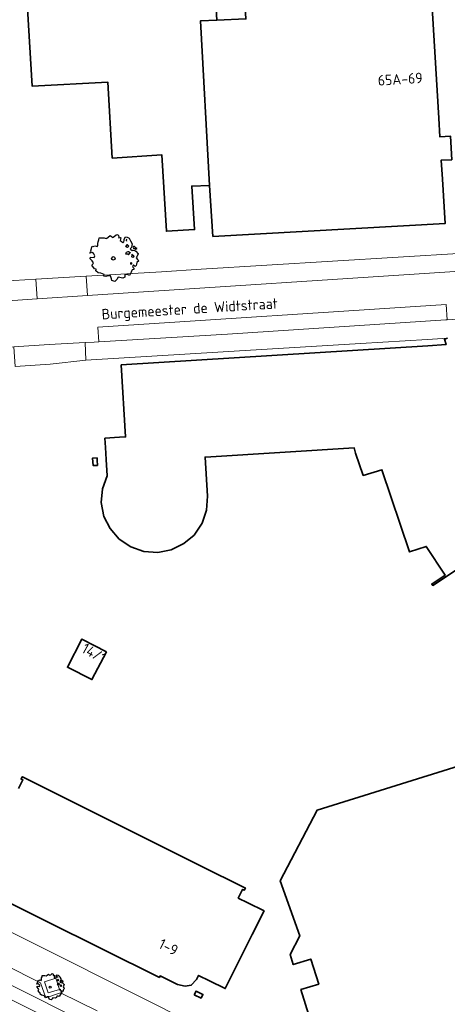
# Model space of a CAD drawing. Header units: metres. Extents: x 152391 to 157968, y 462336 to 467280.
# Tile 23 of 256: x 154680 to 154735, y 462821 to 462948. Entities that reach past the tile are written whole.
import ezdxf
from ezdxf.enums import TextEntityAlignment as Align

# ---------------------------------------------------------------- set-up
doc = ezdxf.new("R2010")
doc.units = ezdxf.units.M
doc.header["$LTSCALE"] = 0.75
doc.layers.get('0').update_dxf_attribs({"lineweight": 25})
for name, color, linetype, lineweight in [('B-GV-GR-BOOM-S', 252, 'Continuous', 25), ('B-WE-GR-GROENVOORZIENING-GV', 251, 'Continuous', 18), ('B-WE-OG-BEBOUWING-GV', 6, 'Continuous', 35), ('B-WE-OG-BEBOUWING-T18', 1, 'Continuous', 18), ('B-WE-OG-TOPOGRAFIE-T18', 1, 'Continuous', 18), ('B-WE-VH-VERHARDING_BETONSTRAATSTEEN-GV', 251, 'Continuous', 18), ('B-WE-VH-VERHARDING_TEGEL-GV', 251, 'Continuous', 18)]:
    doc.layers.add(name, color=color, linetype=linetype, lineweight=lineweight)
doc.styles.add('NLCS-ISO-M750-T18', font='NLCS-ISO.ttf', dxfattribs={"height": 1.35})

# ---------------------------------------------------------------- blocks, each defined once
blk = doc.blocks.new('SGR-BOOM_21_30')
at = {"linetype": 'Continuous'}
for p, q in [((-1.11, 1.19), (-1.05, 1.33)), ((-1.05, 1.33), (-1.02, 1.5)), ((-1.02, 1.5), (-0.67, 1.5)), ((-0.67, 1.5), (-0.52, 1.43)), ((-0.52, 1.43), (-0.47, 1.45)), ((-0.47, 1.45), (-0.37, 1.55)), ((-0.37, 1.55), (-0.23, 1.65)), ((-0.23, 1.65), (-0.13, 1.58)), ((-0.13, 1.58), (-0.06, 1.52)), ((-0.06, 1.52), (0.07, 1.58)), ((0.07, 1.58), (0.2, 1.71)), ((0.2, 1.71), (0.26, 1.73)), ((0.26, 1.73), (0.33, 1.7)), ((0.33, 1.7), (0.39, 1.65)), ((0.4, 1.53), (0.38, 1.5)), ((0.38, 1.5), (0.53, 1.52)), ((0.39, 1.65), (0.4, 1.53)), ((0.54, 1.48), (0.51, 1.29)), ((0.51, 1.29), (0.57, 1.24)), ((0.53, 1.52), (0.54, 1.48)), ((0.75, 1.2), (0.8, 1.29)), ((0.79, 1.4), (0.89, 1.56)), ((0.8, 1.29), (0.79, 1.4)), ((0.89, 1.56), (1.02, 1.53)), ((0.97, 1.37), (0.93, 1.33)), ((0.93, 1.33), (0.95, 1.25)), ((0.96, 1.27), (0.97, 1.37)), ((1.02, 1.53), (1.16, 1.45)), ((1.16, 1.45), (1.25, 1.27)), ((-1.7, 0.37), (-1.66, 0.48)), ((-1.49, 0.41), (-1.7, 0.37)), ((-1.68, -0.03), (-1.67, 0.09)), ((-1.67, 0.09), (-1.39, 0.07)), ((-1.66, 0.48), (-1.6, 0.53)), ((-1.63, 0.58), (-1.53, 0.87)), ((-1.6, 0.53), (-1.63, 0.58)), ((-1.53, 0.87), (-1.46, 0.86)), ((-1.42, 0.33), (-1.49, 0.41)), ((-1.46, 0.86), (-1.34, 0.91)), ((-1.33, 0.18), (-1.42, 0.33)), ((-1.39, 0.07), (-1.33, 0.18)), ((-1.34, 0.91), (-1.18, 0.86)), ((-1.18, 0.86), (-1.12, 0.92)), ((-1.13, 1.09), (-1.11, 1.19)), ((-1.12, 0.92), (-1.13, 1.09)), ((0.57, 1.24), (0.69, 1.15)), ((0.69, 1.15), (0.75, 1.2)), ((0.94, 0.91), (0.89, 0.87)), ((0.89, 0.87), (0.93, 0.83)), ((0.93, 0.41), (0.89, 0.33)), ((0.89, 0.33), (1.03, 0.32)), ((0.93, 0.83), (0.98, 0.84)), ((1.05, 0.46), (0.93, 0.41)), ((0.97, 0.97), (0.94, 0.91)), ((0.95, 1.25), (0.96, 1.24)), ((1.03, 0.97), (0.97, 0.97)), ((0.98, 0.84), (1.03, 0.78)), ((1.08, 0.94), (1.03, 0.97)), ((1.03, 0.78), (1.08, 0.84)), ((1.03, 0.32), (1.11, 0.25)), ((1.11, 0.46), (1.05, 0.46)), ((1.12, 0.87), (1.08, 0.94)), ((1.08, 0.84), (1.12, 0.87)), ((1.22, 0.4), (1.11, 0.46)), ((1.11, 0.25), (1.2, 0.37)), ((1.2, 0.37), (1.24, 0.41)), ((1.32, 0.79), (1.23, 0.69)), ((1.23, 0.69), (1.27, 0.63)), ((1.25, 1.27), (1.38, 1.06)), ((1.27, 0.63), (1.38, 0.56)), ((1.34, 0.18), (1.31, 0.1)), ((1.43, 0.05), (1.31, 0.1)), ((1.38, 1.06), (1.32, 0.79)), ((1.36, 0.3), (1.34, 0.23)), ((1.34, 0.23), (1.34, 0.18)), ((1.43, 0.23), (1.36, 0.3)), ((1.38, 0.56), (1.44, 0.6)), ((1.47, 0.2), (1.43, 0.23)), ((1.43, 0.05), (1.51, 0.14)), ((1.47, 0.86), (1.44, 0.81)), ((1.44, 0.81), (1.46, 0.74)), ((1.44, 0.6), (1.57, 0.56)), ((1.46, 0.74), (1.53, 0.69)), ((1.54, 0.86), (1.47, 0.86)), ((1.51, 0.14), (1.47, 0.2)), ((1.53, 0.73), (1.64, 0.68)), ((1.53, 0.69), (1.54, 0.73)), ((1.62, 0.76), (1.54, 0.86)), ((1.57, 0.56), (1.64, 0.51)), ((1.73, 0.71), (1.62, 0.76)), ((1.64, 0.68), (1.73, 0.71)), ((1.64, 0.51), (1.81, 0.32)), ((1.72, 0.1), (1.67, 0.04)), ((1.67, 0.04), (1.76, -0.09)), ((1.81, 0.32), (1.72, 0.1)), ((-1.54, -0.18), (-1.68, -0.03)), ((-1.55, -0.51), (-1.49, -0.42)), ((-1.35, -0.75), (-1.55, -0.51)), ((-1.44, -0.32), (-1.54, -0.18)), ((-1.49, -0.42), (-1.44, -0.32)), ((-1.25, -0.78), (-1.35, -0.75)), ((-1.27, -0.9), (-1.25, -0.78)), ((-1.11, -1.05), (-1.27, -0.9)), ((-0.91, -1.08), (-1.11, -1.05)), ((-0.67, -1.18), (-0.91, -1.08)), ((-0.68, -1.29), (-0.67, -1.18)), ((-0.4, -1.26), (-0.55, -1.33)), ((-0.19, -1.28), (-0.4, -1.26)), ((0.84, -1.16), (0.83, -1.36)), ((1.03, -1.18), (0.84, -1.16)), ((1.18, -1.24), (1.03, -1.18)), ((1.29, -1.01), (1.18, -1.24)), ((1.29, -0.29), (1.24, -0.36)), ((1.24, -0.36), (1.25, -0.42)), ((1.26, -0.42), (1.33, -0.41)), ((1.33, -0.34), (1.29, -0.29)), ((1.36, -0.88), (1.29, -1.01)), ((1.33, -0.41), (1.33, -0.34)), ((1.37, -0.83), (1.36, -0.88)), ((1.48, -0.8), (1.37, -0.83)), ((1.46, -0.47), (1.39, -0.59)), ((1.39, -0.59), (1.43, -0.64)), ((1.43, -0.64), (1.5, -0.7)), ((1.58, -0.59), (1.46, -0.47)), ((1.5, -0.7), (1.48, -0.8)), ((1.66, -0.52), (1.58, -0.59)), ((1.68, -0.42), (1.66, -0.52)), ((1.72, -0.31), (1.68, -0.42)), ((1.84, -0.18), (1.72, -0.31)), ((1.76, -0.09), (1.84, -0.18)), ((-0.55, -1.33), (-0.68, -1.29)), ((-0.16, -1.43), (-0.19, -1.28)), ((-0.13, -1.49), (-0.16, -1.43)), ((-0.1, -1.61), (-0.13, -1.49)), ((0.11, -1.67), (-0.1, -1.61)), ((0.25, -1.52), (0.11, -1.67)), ((0.36, -1.38), (0.25, -1.52)), ((0.68, -1.44), (0.36, -1.38)), ((0.83, -1.36), (0.68, -1.44))]:
    blk.add_line(p, q, dxfattribs=at)
blk.add_circle((0, 0), 0.126, dxfattribs=at)
blk = doc.blocks.new('SGR-BOOM_50_100')
at = {"linetype": 'Continuous'}
for p, q in [((-1.87, 2.37), (-1.81, 2.66)), ((-1.81, 2.66), (-1.19, 2.66)), ((-1.19, 2.66), (-0.92, 2.55)), ((-0.92, 2.55), (-0.84, 2.58)), ((-0.84, 2.58), (-0.65, 2.75)), ((-0.65, 2.75), (-0.4, 2.93)), ((-0.4, 2.93), (-0.24, 2.81)), ((-0.24, 2.81), (-0.11, 2.69)), ((-0.11, 2.69), (0.12, 2.81)), ((0.12, 2.81), (0.36, 3.04)), ((0.36, 3.04), (0.47, 3.07)), ((0.47, 3.07), (0.59, 3.02)), ((0.59, 3.02), (0.69, 2.93)), ((0.72, 2.72), (0.67, 2.66)), ((0.67, 2.66), (0.94, 2.69)), ((0.69, 2.93), (0.72, 2.72)), ((0.96, 2.64), (0.9, 2.29)), ((0.94, 2.69), (0.96, 2.64)), ((1.4, 2.49), (1.58, 2.78)), ((1.58, 2.78), (1.81, 2.72)), ((1.81, 2.72), (2.06, 2.58)), ((2.06, 2.58), (2.22, 2.26)), ((-2.9, 1.03), (-2.72, 1.56)), ((-2.72, 1.56), (-2.59, 1.53)), ((-2.59, 1.53), (-2.39, 1.61)), ((-2.39, 1.61), (-2.1, 1.53)), ((-2.1, 1.53), (-1.99, 1.64)), ((-2.01, 1.93), (-1.97, 2.11)), ((-1.99, 1.64), (-2.01, 1.93)), ((-1.97, 2.11), (-1.87, 2.37)), ((0.9, 2.29), (1, 2.2)), ((1, 2.2), (1.23, 2.05)), ((1.23, 2.05), (1.34, 2.14)), ((1.34, 2.14), (1.42, 2.29)), ((1.42, 2.29), (1.4, 2.49)), ((1.67, 1.61), (1.58, 1.56)), ((1.58, 1.56), (1.65, 1.47)), ((1.73, 2.43), (1.65, 2.37)), ((1.65, 2.37), (1.69, 2.23)), ((1.65, 1.47), (1.75, 1.5)), ((1.73, 1.73), (1.67, 1.61)), ((1.69, 2.23), (1.71, 2.2)), ((1.71, 2.26), (1.73, 2.43)), ((1.83, 1.73), (1.73, 1.73)), ((1.75, 1.5), (1.83, 1.38)), ((1.91, 1.67), (1.83, 1.73)), ((1.83, 1.38), (1.91, 1.5)), ((2, 1.56), (1.91, 1.67)), ((1.91, 1.5), (2, 1.56)), ((2.35, 1.41), (2.18, 1.23)), ((2.22, 2.26), (2.45, 1.88)), ((2.45, 1.88), (2.35, 1.41)), ((2.62, 1.53), (2.56, 1.44)), ((2.56, 1.44), (2.6, 1.32)), ((2.6, 1.32), (2.72, 1.23)), ((2.74, 1.53), (2.62, 1.53)), ((2.72, 1.29), (2.91, 1.2)), ((2.72, 1.23), (2.74, 1.29)), ((2.89, 1.35), (2.74, 1.53)), ((3.07, 1.26), (2.89, 1.35)), ((-3.03, 0.65), (-2.94, 0.85)), ((-2.65, 0.74), (-3.03, 0.65)), ((-2.99, -0.05), (-2.96, 0.15)), ((-2.96, 0.15), (-2.47, 0.12)), ((-2.94, 0.85), (-2.84, 0.94)), ((-2.84, 0.94), (-2.9, 1.03)), ((-2.53, 0.59), (-2.65, 0.74)), ((-2.37, 0.33), (-2.53, 0.59)), ((-2.47, 0.12), (-2.37, 0.33)), ((1.65, 0.74), (1.58, 0.59)), ((1.58, 0.59), (1.83, 0.56)), ((1.87, 0.82), (1.65, 0.74)), ((1.83, 0.56), (1.98, 0.45)), ((1.98, 0.82), (1.87, 0.82)), ((2.16, 0.71), (1.98, 0.82)), ((1.98, 0.45), (2.14, 0.65)), ((2.14, 0.65), (2.2, 0.74)), ((2.18, 1.23), (2.27, 1.12)), ((2.27, 1.12), (2.45, 1)), ((2.39, 0.33), (2.33, 0.18)), ((2.55, 0.09), (2.33, 0.18)), ((2.41, 0.53), (2.39, 0.42)), ((2.39, 0.42), (2.39, 0.33)), ((2.53, 0.42), (2.41, 0.53)), ((2.45, 1), (2.56, 1.06)), ((2.62, 0.36), (2.53, 0.42)), ((2.55, 0.09), (2.68, 0.24)), ((2.56, 1.06), (2.78, 1)), ((2.68, 0.24), (2.62, 0.36)), ((2.78, 1), (2.91, 0.91)), ((2.91, 1.2), (3.07, 1.26)), ((2.91, 0.91), (3.22, 0.56)), ((3.05, 0.18), (2.97, 0.07)), ((2.97, 0.07), (3.13, -0.17)), ((3.22, 0.56), (3.05, 0.18)), ((-2.74, -0.31), (-2.99, -0.05)), ((-2.76, -0.9), (-2.65, -0.75)), ((-2.41, -1.34), (-2.76, -0.9)), ((-2.55, -0.58), (-2.74, -0.31)), ((-2.65, -0.75), (-2.55, -0.58)), ((2.29, -0.52), (2.2, -0.64)), ((2.2, -0.64), (2.22, -0.75)), ((2.25, -0.75), (2.37, -0.72)), ((2.37, -0.61), (2.29, -0.52)), ((2.37, -0.72), (2.37, -0.61)), ((2.6, -0.84), (2.47, -1.04)), ((2.47, -1.04), (2.53, -1.13)), ((2.53, -1.13), (2.66, -1.25)), ((2.8, -1.04), (2.6, -0.84)), ((2.66, -1.25), (2.64, -1.42)), ((2.95, -0.93), (2.8, -1.04)), ((2.99, -0.75), (2.95, -0.93)), ((3.05, -0.55), (2.99, -0.75)), ((3.28, -0.31), (3.05, -0.55)), ((3.13, -0.17), (3.28, -0.31)), ((-2.22, -1.39), (-2.41, -1.34)), ((-2.26, -1.6), (-2.22, -1.39)), ((-1.97, -1.86), (-2.26, -1.6)), ((-1.62, -1.92), (-1.97, -1.86)), ((-1.19, -2.1), (-1.62, -1.92)), ((-1.21, -2.3), (-1.19, -2.1)), ((-0.98, -2.36), (-1.21, -2.3)), ((-0.71, -2.24), (-0.98, -2.36)), ((-0.34, -2.27), (-0.71, -2.24)), ((-0.28, -2.53), (-0.34, -2.27)), ((-0.24, -2.65), (-0.28, -2.53)), ((0.63, -2.45), (0.45, -2.71)), ((1.21, -2.56), (0.63, -2.45)), ((1.48, -2.42), (1.21, -2.56)), ((1.5, -2.07), (1.48, -2.42)), ((1.83, -2.1), (1.5, -2.07)), ((2.1, -2.21), (1.83, -2.1)), ((2.29, -1.8), (2.1, -2.21)), ((2.41, -1.57), (2.29, -1.8)), ((2.43, -1.48), (2.41, -1.57)), ((2.64, -1.42), (2.43, -1.48)), ((-0.17, -2.85), (-0.24, -2.65)), ((0.2, -2.97), (-0.17, -2.85)), ((0.45, -2.71), (0.2, -2.97))]:
    blk.add_line(p, q, dxfattribs=at)
blk.add_circle((0, 0), 0.225, dxfattribs=at)

msp = doc.modelspace()

# ---------------------------------------------------------------- linework, layer by layer
at = {"layer": 'B-WE-GR-GROENVOORZIENING-GV'}
msp.add_lwpolyline([(154683.53, 462823.97), (154683.98, 462822.54), (154685.43, 462823), (154684.97, 462824.43)], close=True, dxfattribs=at)
at = {"layer": 'B-WE-OG-BEBOUWING-GV'}
for points in [[(154702.88, 462949.96), (154701.27, 462949.88), (154700.89, 462957.08), (154680.91, 462955.96), (154681.92, 462939.46), (154691.66, 462939.99), (154692.25, 462930.19), (154698.64, 462930.61), (154699.22, 462920.77), (154702.87, 462920.98), (154702.5, 462926.58), (154704.8, 462926.68), (154703.62, 462947.88), (154705.72, 462947.99), (154705.61, 462950.09)], [(154704.8, 462926.68), (154705.22, 462920.09), (154735.19, 462921.78), (154734.82, 462927.5), (154734.67, 462929.93), (154736.01, 462929.99), (154735.85, 462933.04), (154734.5, 462932.93), (154734.36, 462935.33), (154733.23, 462953.93), (154731.83, 462953.83), (154731.72, 462956.23), (154722.98, 462955.76), (154722.9, 462957.3), (154719.93, 462957.14), (154720.02, 462955.6), (154719.83, 462955.59), (154719.89, 462954.44), (154709.15, 462953.9), (154709.18, 462953.42), (154709.47, 462948.15), (154705.72, 462947.99), (154703.62, 462947.88)], [(154690.29, 462891.23), (154690.28, 462891.54), (154689.72, 462891.51), (154689.8, 462890.54), (154690.33, 462890.57)], [(154691.5, 462866.53), (154688.34, 462868.17), (154686.46, 462864.54), (154689.63, 462862.95)], [(154702.82, 462822.31), (154703.69, 462821.88), (154703.93, 462822.35), (154703.05, 462822.78)]]:
    msp.add_lwpolyline(points, close=True, dxfattribs=at)
for points in [[(154735.47, 462906.96), (154735.08, 462906.84), (154735.29, 462906.15), (154732.93, 462906), (154693.41, 462903.53), (154693.96, 462894.25), (154693.17, 462894.2), (154691.31, 462894.07), (154691.37, 462892.89), (154691.46, 462891.31), (154691.58, 462889.24), (154691, 462887.54), (154690.83, 462885.8), (154691.18, 462883.99), (154691.97, 462882.41), (154693.15, 462881.06), (154694.64, 462880.05), (154696.32, 462879.46), (154698.12, 462879.35), (154699.85, 462879.7), (154701.47, 462880.5), (154702.79, 462881.59), (154703.83, 462883.1), (154704.35, 462884.66), (154704.4, 462884.81), (154704.52, 462886.6), (154704.22, 462891.64), (154704.97, 462891.69), (154723.45, 462892.83), (154723.61, 462892.16), (154724.61, 462889.28), (154727.02, 462890.01), (154730.57, 462879.42), (154732.74, 462880.12), (154735.18, 462876.42), (154733.44, 462875.26), (154733.56, 462875.08), (154748.03, 462884.66)], [(154756.62, 462818.8), (154747.02, 462827.67), (154743.31, 462839.55), (154746.14, 462846.35), (154748.66, 462846.88), (154755.09, 462862.35), (154748.08, 462859.84), (154747.67, 462859.46), (154745.45, 462857.43), (154743.51, 462855.64), (154737.66, 462852.06), (154718.67, 462846.12), (154713.91, 462837), (154716.44, 462829.9), (154715.18, 462827.48), (154715.58, 462826.19), (154717.85, 462826.91), (154718.87, 462823.69), (154716.58, 462822.97), (154719.99, 462811.94)], [(154667.04, 462840.14), (154683.65, 462831.84), (154698.32, 462824.53), (154698.42, 462824.73), (154700.67, 462823.61), (154701.63, 462823.43), (154702.44, 462823.53), (154703.1, 462824.25), (154703.38, 462824.8), (154704.79, 462824.1), (154706.82, 462823.09), (154710.3, 462830.06), (154711.82, 462833.11), (154709.73, 462834.15), (154708.49, 462834.77), (154709.05, 462835.88), (154709.27, 462835.77), (154709.41, 462836.05), (154703.46, 462839.02), (154685.92, 462847.78), (154680.77, 462850.35), (154680.65, 462850.41), (154680.5, 462850.12), (154680.73, 462850.01), (154680.17, 462848.9)]]:
    msp.add_lwpolyline(points, dxfattribs=at)
at = {"layer": 'B-WE-VH-VERHARDING_BETONSTRAATSTEEN-GV'}
for points in [[(154742.89, 462915.92), (154737.74, 462915.66), (154689.04, 462912.47), (154682.57, 462912.05), (154676.88, 462911.68)], [(154678.55, 462905.8), (154679.55, 462905.86), (154684.09, 462906.14), (154688.74, 462906.41), (154689.92, 462906.48), (154690.51, 462906.52), (154690.39, 462908.39), (154735.29, 462911.32), (154735.42, 462909.33), (154743.97, 462909.88)], [(154739.8, 462788.26), (154746.26, 462783.58), (154747.45, 462785.28), (154748.61, 462786.96), (154720.56, 462800.97), (154698.04, 462812.24), (154668.24, 462827.13), (154630.72, 462845.94), (154605.13, 462858.78), (154601.48, 462860.85)], [(154690.31, 462820.21), (154685.57, 462822.57), (154683.67, 462821.9), (154683.01, 462823.85), (154678.32, 462826.2), (154676.38, 462825.55), (154675.76, 462827.48), (154671.09, 462829.82), (154669.18, 462829.16), (154668.5, 462831.11), (154663.8, 462833.45), (154661.89, 462832.81), (154661.24, 462834.74), (154656.56, 462837.1), (154654.64, 462836.45), (154653.99, 462838.39), (154649.32, 462840.73), (154647.37, 462840.07), (154646.72, 462842.05), (154642.02, 462844.4), (154639.39, 462843.49), (154668.86, 462828.71), (154698.84, 462813.71)]]:
    msp.add_lwpolyline(points, dxfattribs=at)
for points in [[(154682.4, 462914.57), (154682.57, 462912.05), (154689.04, 462912.47), (154688.88, 462914.96)], [(154690.51, 462906.52), (154707.09, 462907.47), (154735.27, 462909.32), (154735.42, 462909.33), (154735.29, 462911.32), (154690.39, 462908.39)], [(154679.71, 462903.34), (154684.22, 462903.64), (154688.82, 462904.15), (154688.74, 462906.41), (154684.09, 462906.14), (154679.55, 462905.86)]]:
    msp.add_lwpolyline(points, close=True, dxfattribs=at)
at = {"layer": 'B-WE-VH-VERHARDING_TEGEL-GV'}
for points in [[(154743.18, 462915.95), (154742.78, 462918.28), (154737.57, 462917.94), (154703.69, 462915.86), (154698.6, 462915.54), (154688.88, 462914.96)], [(154688.88, 462914.96), (154689.04, 462912.47), (154737.74, 462915.66), (154742.89, 462915.92)], [(154676.88, 462911.68), (154682.57, 462912.05), (154682.4, 462914.57), (154679.57, 462914.39), (154676.52, 462914.34)], [(154743.97, 462909.88), (154735.42, 462909.33), (154735.27, 462909.32), (154707.09, 462907.47), (154690.51, 462906.52), (154689.92, 462906.48), (154688.74, 462906.41), (154688.82, 462904.15), (154724.25, 462906.28), (154732.88, 462906.8), (154735.47, 462906.96)], [(154601.48, 462860.85), (154605.13, 462858.78), (154630.72, 462845.94), (154668.24, 462827.13), (154698.04, 462812.24), (154720.56, 462800.97), (154748.61, 462786.96), (154749.57, 462788.35), (154745.3, 462790.5), (154721.33, 462802.48), (154698.84, 462813.71), (154668.86, 462828.71), (154639.39, 462843.49), (154636.29, 462845.05), (154631.44, 462847.45), (154626.86, 462849.77), (154605.93, 462860.27), (154603.66, 462861.4)], [(154704.06, 462817.9), (154684.1, 462827.91), (154671.68, 462834.11)], [(154678.32, 462826.2), (154683.01, 462823.85), (154683.67, 462821.9), (154685.57, 462822.57), (154690.31, 462820.21)]]:
    msp.add_lwpolyline(points, dxfattribs=at)
msp.add_lwpolyline([(154683.53, 462823.97), (154684.97, 462824.43), (154685.43, 462823), (154683.98, 462822.54)], close=True, dxfattribs=at)

# ---------------------------------------------------------------- block references
at = {"layer": 'B-GV-GR-BOOM-S', "transparency": 33554559}
for name, p in [('SGR-BOOM_50_100', (154692.38, 462917.27)), ('SGR-BOOM_21_30', (154684.24, 462823.3))]:
    msp.add_blockref(name, p, dxfattribs=at)

# ---------------------------------------------------------------- texts
at = {"layer": 'B-WE-OG-BEBOUWING-T18', "style": 'NLCS-ISO-M750-T18'}
for s, rotation, p in [('65A-69', 3.6, (154729.37, 462940.38)), ('14/1', 331.1, (154689.9, 462866.36)), ('1-9', 333.5, (154699.5, 462828.45))]:
    msp.add_text(s, height=1.35, rotation=rotation, dxfattribs=at).set_placement(p, align=Align.MIDDLE)
at = {"layer": 'B-WE-OG-TOPOGRAFIE-T18', "style": 'NLCS-ISO-M750-T18'}
msp.add_text('Burgemeester de Widtstraat', height=1.35, rotation=3.6, dxfattribs=at).set_placement((154702.24, 462910.57), align=Align.MIDDLE)

doc.saveas('drawing.dxf')
